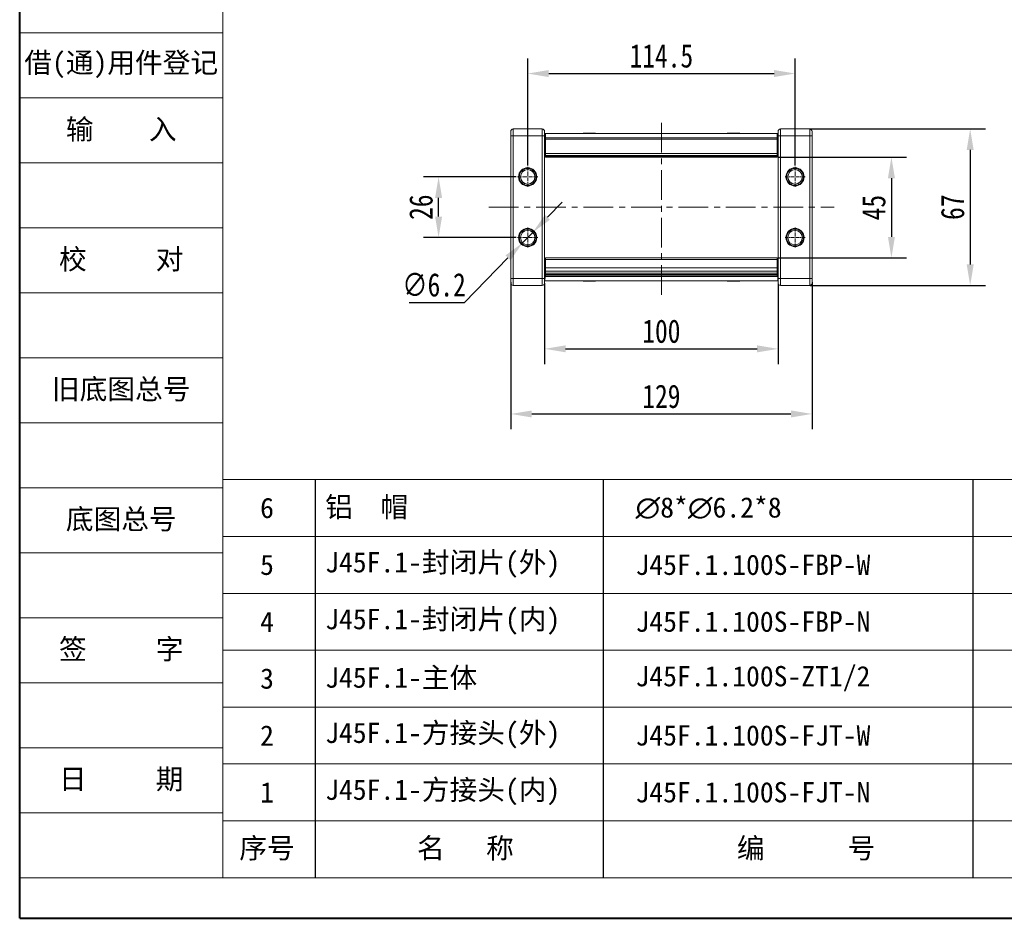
# Model space of a CAD drawing. Header units: millimetres. Extents: x 3059 to 4529, y 344 to 1377.
# Tile 1 of 42: x 3059 to 3480, y 344 to 729. Entities that reach past the tile are written whole.
import ezdxf

# ---------------------------------------------------------------- set-up
doc = ezdxf.new("R2010")
doc.units = ezdxf.units.MM
doc.linetypes.add('CENTER', pattern=[0.6, 0.375, -0.075, 0.075, -0.075])
doc.linetypes.add('CENTERX2', pattern=[20.32, 12.7, -2.54, 2.54, -2.54])
doc.layers.add('标注线', color=7, linetype='Continuous', lineweight=15)
doc.styles.get("Standard").update_dxf_attribs({"font": '仿宋_GB2312.ttf', "width": 0.8})
doc.styles.add('样式 3.5', font='仿宋_GB2312.ttf')
doc.styles.add('样式 6', font='仿宋_GB2312.ttf')
doc.dimstyles.new('ISO-45.1', dxfattribs={"dimtxt": 10, "dimasz": 9, "dimexe": 6.5, "dimexo": 0.625, "dimgap": 2.5, "dimtad": 1, "dimtoh": 1, "dimdsep": 46, "dimtxsty": 'Standard', "dimcen": 2.5, "dimadec": 0, "dimazin": 0, "dimtfac": 1, "dimtmove": 0, "dimatfit": 3, "dimfxl": 0, "dimarcsym": 0})
doc.dimstyles.new('副本 ISO-45.1', dxfattribs={"dimtxt": 10, "dimasz": 9, "dimexe": 6.5, "dimexo": 0.625, "dimgap": 2.5, "dimtad": 1, "dimdsep": 46, "dimtxsty": 'Standard', "dimcen": 2.5, "dimadec": 0, "dimazin": 0, "dimtfac": 1, "dimtmove": 0, "dimatfit": 3, "dimfxl": 0, "dimarcsym": 0})

# ---------------------------------------------------------------- blocks, each defined once
blk = doc.blocks.new('*D1997')
at = {"color": 0, "lineweight": -2}
for p, q in [((3276.23, 666.47), (3276.23, 712.3)), ((3390.73, 666.47), (3390.73, 712.3)), ((3285.23, 705.8), (3381.73, 705.8))]:
    blk.add_line(p, q, dxfattribs=at)
at = {"color": 0, "lineweight": 9}
for points in [[(3285.23, 707.3), (3285.23, 704.3), (3276.23, 705.8)], [(3381.73, 707.3), (3381.73, 704.3), (3390.73, 705.8)]]:
    blk.add_solid(points, dxfattribs=at)
at = {"layer": 'Defpoints', "color": 0, "lineweight": 9}
for p in [(3390.73, 705.8), (3276.23, 665.85), (3390.73, 665.85)]:
    blk.add_point(p, dxfattribs=at)
at = {"color": 0, "lineweight": 9, "insert": (3333.48, 713.3), "char_height": 10, "attachment_point": 5}
blk.add_mtext('114.5', dxfattribs=at)
blk = doc.blocks.new('*D2001')
at = {"color": 0, "lineweight": -2}
for p, q in [((3383.65, 669.94), (3438.48, 669.94)), ((3431.98, 660.94), (3431.98, 635.86)), ((3383.75, 626.86), (3438.48, 626.86))]:
    blk.add_line(p, q, dxfattribs=at)
at = {"color": 0, "lineweight": 9}
for points in [[(3430.48, 660.94), (3433.48, 660.94), (3431.98, 669.94)], [(3430.48, 635.86), (3433.48, 635.86), (3431.98, 626.86)]]:
    blk.add_solid(points, dxfattribs=at)
at = {"layer": 'Defpoints', "color": 0, "lineweight": 9}
for p in [(3383.03, 669.94), (3383.12, 626.86), (3431.98, 626.86)]:
    blk.add_point(p, dxfattribs=at)
at = {"color": 0, "lineweight": 9, "insert": (3424.48, 648.4), "char_height": 10, "attachment_point": 5, "rotation": 90}
blk.add_mtext('45', dxfattribs=at)
blk = doc.blocks.new('*D2002')
at = {"color": 0, "lineweight": -2}
for p, q in [((3397.17, 682.06), (3472.21, 682.06)), ((3465.71, 673.06), (3465.71, 624.06)), ((3397.17, 615.06), (3472.21, 615.06))]:
    blk.add_line(p, q, dxfattribs=at)
at = {"color": 0, "lineweight": 9}
for points in [[(3464.21, 673.06), (3467.21, 673.06), (3465.71, 682.06)], [(3464.21, 624.06), (3467.21, 624.06), (3465.71, 615.06)]]:
    blk.add_solid(points, dxfattribs=at)
at = {"layer": 'Defpoints', "color": 0, "lineweight": 9}
for p in [(3396.54, 682.06), (3396.54, 615.06), (3465.71, 615.06)]:
    blk.add_point(p, dxfattribs=at)
at = {"color": 0, "lineweight": 9, "insert": (3458.21, 648.56), "char_height": 10, "attachment_point": 5, "rotation": 90}
blk.add_mtext('67', dxfattribs=at)
blk = doc.blocks.new('*D2003')
at = {"color": 0, "lineweight": -2}
for p, q in [((3283.48, 616.03), (3283.48, 581.42)), ((3383.48, 615.77), (3383.48, 581.42)), ((3292.48, 587.92), (3374.48, 587.92))]:
    blk.add_line(p, q, dxfattribs=at)
at = {"color": 0, "lineweight": 9}
for points in [[(3292.48, 589.42), (3292.48, 586.42), (3283.48, 587.92)], [(3374.48, 589.42), (3374.48, 586.42), (3383.48, 587.92)]]:
    blk.add_solid(points, dxfattribs=at)
at = {"layer": 'Defpoints', "color": 0, "lineweight": 9}
for p in [(3283.48, 616.66), (3383.48, 616.4), (3383.48, 587.92)]:
    blk.add_point(p, dxfattribs=at)
at = {"color": 0, "lineweight": 9, "insert": (3333.48, 595.42), "char_height": 10, "attachment_point": 5}
blk.add_mtext('100', dxfattribs=at)
blk = doc.blocks.new('*D2004')
at = {"color": 0, "lineweight": -2}
for p, q in [((3268.98, 616.43), (3268.98, 553.54)), ((3397.98, 616.43), (3397.98, 553.54)), ((3277.98, 560.04), (3388.98, 560.04))]:
    blk.add_line(p, q, dxfattribs=at)
at = {"color": 0, "lineweight": 9}
for points in [[(3277.98, 561.54), (3277.98, 558.54), (3268.98, 560.04)], [(3388.98, 561.54), (3388.98, 558.54), (3397.98, 560.04)]]:
    blk.add_solid(points, dxfattribs=at)
at = {"layer": 'Defpoints', "color": 0, "lineweight": 9}
for p in [(3268.98, 617.06), (3397.98, 617.06), (3397.98, 560.04)]:
    blk.add_point(p, dxfattribs=at)
at = {"color": 0, "lineweight": 9, "insert": (3333.48, 567.54), "char_height": 10, "attachment_point": 5}
blk.add_mtext('129', dxfattribs=at)
blk = doc.blocks.new('*D2005')
at = {"color": 0, "lineweight": -2}
for p, q in [((3271.31, 661.56), (3231.58, 661.56)), ((3238.08, 644.56), (3238.08, 652.56)), ((3271.31, 635.56), (3231.58, 635.56))]:
    blk.add_line(p, q, dxfattribs=at)
at = {"color": 0, "lineweight": 9}
for points in [[(3236.58, 652.56), (3239.58, 652.56), (3238.08, 661.56)], [(3236.58, 644.56), (3239.58, 644.56), (3238.08, 635.56)]]:
    blk.add_solid(points, dxfattribs=at)
at = {"layer": 'Defpoints', "color": 0, "lineweight": 9}
for p in [(3238.08, 661.56), (3271.94, 661.56), (3271.94, 635.56)]:
    blk.add_point(p, dxfattribs=at)
at = {"color": 0, "lineweight": 9, "insert": (3230.58, 648.56), "char_height": 10, "attachment_point": 5, "rotation": 90}
blk.add_mtext('26', dxfattribs=at)
blk = doc.blocks.new('*D2022')
at = {"color": 0, "lineweight": -2}
for p, q in [((3284.66, 644.23), (3290.94, 650.68)), ((3278.39, 637.78), (3274.07, 633.33)), ((3249.2, 607.77), (3267.79, 626.88)), ((3225.5, 607.77), (3249.2, 607.77))]:
    blk.add_line(p, q, dxfattribs=at)
at = {"color": 0, "lineweight": 9}
for points in [[(3283.59, 645.28), (3285.74, 643.18), (3278.39, 637.78)], [(3266.72, 627.93), (3268.87, 625.84), (3274.07, 633.33)]]:
    blk.add_solid(points, dxfattribs=at)
at = {"layer": 'Defpoints', "color": 0, "lineweight": 9}
for p in [(3278.39, 637.78), (3274.07, 633.33)]:
    blk.add_point(p, dxfattribs=at)
at = {"color": 0, "lineweight": 9, "insert": (3236.1, 615.27), "char_height": 10, "attachment_point": 5}
blk.add_mtext('∅6.2', dxfattribs=at)

msp = doc.modelspace()

# ---------------------------------------------------------------- linework, layer by layer
at = {"color": 7, "lineweight": 40}
for q in [(3058.706, 1377.112), (4519.534, 344.099)]:
    msp.add_line((3058.706, 344.099), q, dxfattribs=at)
at = {"color": 7, "lineweight": 13}
for q in [(3145.66, 1359.722), (3876.074, 361.489)]:
    msp.add_line((3145.66, 361.489), q, dxfattribs=at)
at = {"color": 7, "lineweight": 15}
for p, q in [((3058.706, 723.218), (3145.66, 723.218)), ((3058.706, 695.393), (3145.66, 695.393)), ((3058.706, 667.567), (3145.66, 667.567)), ((3058.706, 639.742), (3145.66, 639.742)), ((3058.706, 611.917), (3145.66, 611.917)), ((3058.706, 584.092), (3145.66, 584.092)), ((3058.706, 556.266), (3145.66, 556.266)), ((3145.66, 531.919), (3722.983, 531.919)), ((3058.706, 528.441), (3145.66, 528.441)), ((3145.66, 507.572), (3722.983, 507.572)), ((3058.706, 500.616), (3145.66, 500.616)), ((3145.66, 483.225), (3722.983, 483.225)), ((3058.706, 472.79), (3145.66, 472.79)), ((3145.66, 458.878), (3722.983, 458.878)), ((3058.706, 444.965), (3145.66, 444.965)), ((3145.66, 434.531), (3722.983, 434.531)), ((3058.706, 417.14), (3145.66, 417.14)), ((3145.66, 410.184), (3722.983, 410.184)), ((3058.706, 389.315), (3145.66, 389.315)), ((3145.66, 385.836), (3876.074, 385.836)), ((3058.706, 361.489), (3145.66, 361.489))]:
    msp.add_line(p, q, dxfattribs=at)
at = {"color": 1, "linetype": 'CENTERX2', "lineweight": 13}
for p, q in [((3333.478, 611.048), (3333.478, 686.064)), ((3259.528, 648.556), (3407.427, 648.556))]:
    msp.add_line(p, q, dxfattribs=at)
at = {"color": 7, "linetype": 'Continuous', "lineweight": 15}
for p, q in [((3269.978, 679.056), (3268.978, 679.056)), ((3268.978, 679.056), (3268.978, 618.056)), ((3269.978, 682.056), (3269.978, 679.056)), ((3282.478, 682.056), (3269.978, 682.056)), ((3269.978, 618.056), (3269.978, 679.056)), ((3269.978, 679.056), (3282.478, 679.056)), ((3282.478, 682.056), (3282.478, 679.056)), ((3283.478, 679.056), (3282.478, 679.056)), ((3282.478, 679.056), (3282.478, 618.056)), ((3283.854, 680.056), (3283.478, 680.056)), ((3283.478, 679.056), (3283.478, 618.056)), ((3383.101, 680.056), (3283.854, 680.056)), ((3299.952, 680.056), (3299.952, 680.206)), ((3299.952, 680.206), (3301.081, 680.206)), ((3301.081, 680.206), (3301.081, 680.056)), ((3301.108, 680.206), (3301.081, 680.206)), ((3301.108, 680.056), (3301.108, 680.206)), ((3301.108, 680.206), (3301.464, 680.206)), ((3301.464, 680.056), (3301.464, 680.206)), ((3301.464, 680.206), (3302.705, 680.206)), ((3302.705, 680.206), (3302.705, 680.056)), ((3303.056, 680.206), (3302.705, 680.206)), ((3303.056, 680.056), (3303.056, 680.206)), ((3303.056, 680.206), (3305.112, 680.206)), ((3305.112, 680.206), (3305.112, 680.056)), ((3305.292, 680.206), (3305.112, 680.206)), ((3305.292, 680.056), (3305.292, 680.206)), ((3361.663, 680.206), (3361.663, 680.056)), ((3361.843, 680.206), (3361.663, 680.206)), ((3361.843, 680.056), (3361.843, 680.206)), ((3361.843, 680.206), (3363.899, 680.206)), ((3363.899, 680.206), (3363.899, 680.056)), ((3364.25, 680.206), (3363.899, 680.206)), ((3364.25, 680.056), (3364.25, 680.206)), ((3364.25, 680.206), (3365.491, 680.206)), ((3365.491, 680.056), (3365.491, 680.206)), ((3365.491, 680.206), (3365.847, 680.206)), ((3365.847, 680.206), (3365.847, 680.056)), ((3365.874, 680.206), (3365.847, 680.206)), ((3365.874, 680.056), (3365.874, 680.206)), ((3365.874, 680.206), (3367.003, 680.206)), ((3367.003, 680.056), (3367.003, 680.206)), ((3383.478, 680.056), (3383.101, 680.056)), ((3383.478, 679.056), (3384.478, 679.056)), ((3383.478, 618.056), (3383.478, 679.056)), ((3384.478, 679.056), (3384.478, 682.056)), ((3396.978, 682.056), (3384.478, 682.056)), ((3384.478, 679.056), (3396.978, 679.056)), ((3384.478, 618.056), (3384.478, 679.056)), ((3396.978, 679.056), (3396.978, 682.056)), ((3396.978, 679.056), (3397.978, 679.056)), ((3396.978, 679.056), (3396.978, 618.056)), ((3397.978, 618.056), (3397.978, 679.056)), ((3283.854, 678.056), (3283.478, 678.056)), ((3283.478, 677.056), (3283.882, 677.056)), ((3283.928, 678.265), (3383.028, 678.265)), ((3283.928, 677.753), (3283.928, 678.265)), ((3283.928, 677.753), (3383.028, 677.753)), ((3283.928, 677.753), (3283.928, 671.517)), ((3383.028, 678.265), (3383.028, 677.753)), ((3383.028, 671.517), (3383.028, 677.753)), ((3383.073, 677.056), (3383.478, 677.056)), ((3383.478, 678.056), (3383.101, 678.056)), ((3283.83, 672.556), (3283.478, 674.556)), ((3283.478, 674.056), (3283.566, 674.056)), ((3283.478, 673.056), (3283.742, 673.056)), ((3283.83, 672.556), (3283.478, 672.556)), ((3283.478, 671.056), (3283.928, 671.056)), ((3283.83, 672.556), (3283.928, 672.004)), ((3283.928, 672.556), (3283.83, 672.556)), ((3283.928, 671.517), (3383.028, 671.517)), ((3283.928, 671.517), (3283.928, 670.673)), ((3283.928, 670.673), (3383.028, 670.673)), ((3283.928, 670.673), (3283.928, 670.281)), ((3383.028, 672.004), (3383.125, 672.556)), ((3383.125, 672.556), (3383.028, 672.556)), ((3383.028, 670.673), (3383.028, 671.517)), ((3383.478, 671.056), (3383.028, 671.056)), ((3383.028, 670.281), (3383.028, 670.673)), ((3383.478, 674.556), (3383.125, 672.556)), ((3383.478, 672.556), (3383.125, 672.556)), ((3383.213, 673.056), (3383.478, 673.056)), ((3383.389, 674.056), (3383.478, 674.056)), ((3383.028, 670.281), (3283.928, 670.281)), ((3283.928, 670.281), (3283.928, 669.938)), ((3283.928, 669.938), (3383.028, 669.938)), ((3383.028, 669.938), (3383.028, 670.281)), ((3283.478, 626.056), (3283.622, 626.056)), ((3283.478, 624.556), (3283.519, 624.556)), ((3283.505, 624.056), (3283.478, 624.056)), ((3383.121, 626.856), (3283.834, 626.856)), ((3283.928, 626.714), (3283.928, 626.212)), ((3283.928, 626.212), (3383.028, 626.212)), ((3283.928, 626.212), (3283.928, 622.648)), ((3383.028, 626.212), (3383.028, 626.714)), ((3383.028, 622.648), (3383.028, 626.212)), ((3383.478, 626.056), (3383.334, 626.056)), ((3383.436, 624.556), (3383.478, 624.556)), ((3383.478, 624.056), (3383.451, 624.056)), ((3283.495, 623.056), (3283.478, 623.056)), ((3283.493, 622.645), (3283.478, 622.556)), ((3283.482, 620.056), (3283.478, 620.056)), ((3283.48, 619.533), (3283.497, 623.423)), ((3283.684, 623.33), (3283.665, 618.964)), ((3283.928, 623.33), (3283.684, 623.33)), ((3383.028, 622.648), (3283.928, 622.648)), ((3283.928, 622.648), (3283.928, 621.216)), ((3283.928, 621.216), (3283.928, 620.31)), ((3283.928, 621.216), (3383.028, 621.216)), ((3283.928, 620.31), (3383.028, 620.31)), ((3283.928, 619.746), (3283.928, 620.31)), ((3383.271, 623.33), (3383.028, 623.33)), ((3383.028, 621.216), (3383.028, 622.648)), ((3383.028, 620.31), (3383.028, 621.216)), ((3383.028, 620.31), (3383.028, 619.746)), ((3383.29, 618.964), (3383.271, 623.33)), ((3383.459, 623.423), (3383.476, 619.533)), ((3383.478, 623.056), (3383.46, 623.056)), ((3383.462, 622.645), (3383.478, 622.556)), ((3383.478, 620.056), (3383.473, 620.056)), ((3269.978, 618.056), (3268.978, 618.056)), ((3269.978, 618.056), (3269.978, 615.056)), ((3282.478, 618.056), (3269.978, 618.056)), ((3282.478, 618.056), (3282.478, 615.056)), ((3283.478, 618.056), (3282.478, 618.056)), ((3283.478, 617.056), (3383.478, 617.056)), ((3383.29, 618.964), (3283.665, 618.964)), ((3383.028, 619.746), (3283.928, 619.746)), ((3283.928, 619.746), (3283.928, 619.248)), ((3383.028, 619.248), (3283.928, 619.248)), ((3283.928, 619.248), (3283.928, 619.037)), ((3283.928, 619.037), (3383.028, 619.037)), ((3283.928, 619.037), (3283.928, 619.006)), ((3283.928, 619.006), (3383.028, 619.006)), ((3299.952, 617.056), (3299.952, 616.906)), ((3301.081, 616.906), (3299.952, 616.906)), ((3301.081, 617.056), (3301.081, 616.906)), ((3301.081, 616.906), (3301.108, 616.906)), ((3301.108, 616.906), (3301.108, 617.056)), ((3301.464, 616.906), (3301.108, 616.906)), ((3301.464, 617.056), (3301.464, 616.906)), ((3302.705, 616.906), (3301.464, 616.906)), ((3302.705, 617.056), (3302.705, 616.906)), ((3302.705, 616.906), (3303.056, 616.906)), ((3303.056, 616.906), (3303.056, 617.056)), ((3305.112, 616.906), (3303.056, 616.906)), ((3305.112, 617.056), (3305.112, 616.906)), ((3305.112, 616.906), (3305.292, 616.906)), ((3305.292, 616.906), (3305.292, 617.056)), ((3361.663, 617.056), (3361.663, 616.906)), ((3361.663, 616.906), (3361.843, 616.906)), ((3361.843, 616.906), (3361.843, 617.056)), ((3363.899, 616.906), (3361.843, 616.906)), ((3363.899, 617.056), (3363.899, 616.906)), ((3363.899, 616.906), (3364.25, 616.906)), ((3364.25, 616.906), (3364.25, 617.056)), ((3365.491, 616.906), (3364.25, 616.906)), ((3365.491, 617.056), (3365.491, 616.906)), ((3365.847, 616.906), (3365.491, 616.906)), ((3365.847, 617.056), (3365.847, 616.906)), ((3365.847, 616.906), (3365.874, 616.906)), ((3365.874, 616.906), (3365.874, 617.056)), ((3367.003, 616.906), (3365.874, 616.906)), ((3367.003, 617.056), (3367.003, 616.906)), ((3383.028, 619.248), (3383.028, 619.746)), ((3383.028, 619.037), (3383.028, 619.248)), ((3383.028, 619.006), (3383.028, 619.037)), ((3383.478, 618.056), (3384.478, 618.056)), ((3384.478, 615.056), (3384.478, 618.056)), ((3396.978, 618.056), (3384.478, 618.056)), ((3396.978, 615.056), (3396.978, 618.056)), ((3396.978, 618.056), (3397.978, 618.056)), ((3269.978, 615.056), (3282.478, 615.056)), ((3384.478, 615.056), (3396.978, 615.056))]:
    msp.add_line(p, q, dxfattribs=at)
at = {"color": 1, "linetype": 'CENTER', "lineweight": 9, "ltscale": 3.9624}
for p, q in [((3276.228, 657.266), (3276.228, 665.846)), ((3390.728, 657.266), (3390.728, 665.846)), ((3271.938, 661.556), (3280.518, 661.556)), ((3386.438, 661.556), (3395.018, 661.556)), ((3276.228, 631.266), (3276.228, 639.846)), ((3390.728, 631.266), (3390.728, 639.846)), ((3271.938, 635.556), (3280.518, 635.556)), ((3386.438, 635.556), (3395.018, 635.556))]:
    msp.add_line(p, q, dxfattribs=at)
at = {"color": 7}
for p, q in [((3185.26, 531.919), (3185.26, 361.489)), ((3308.499, 531.919), (3308.499, 361.489)), ((3467.03, 361.489), (3467.03, 531.919))]:
    msp.add_line(p, q, dxfattribs=at)
at = {"color": 7, "linetype": 'Continuous', "lineweight": 15}
for centre, radius in [((3276.228, 661.556), 3.9), ((3276.228, 661.556), 3.1), ((3390.728, 661.556), 3.9), ((3390.728, 661.556), 3.1), ((3276.228, 635.556), 3.9), ((3276.228, 635.556), 3.1), ((3390.728, 635.556), 3.9), ((3390.728, 635.556), 3.1)]:
    msp.add_circle(centre, radius, dxfattribs=at)
for centre, start, end in [((3269.978, 681.056), 90, 180), ((3282.478, 681.056), 0, 90), ((3384.478, 681.056), 90, 180), ((3396.978, 681.056), 0, 90), ((3269.978, 616.056), 180, 270), ((3282.478, 616.056), 270, 0), ((3384.478, 616.056), 180, 270), ((3396.978, 616.056), 270, 0)]:
    msp.add_arc(centre, 1, start, end, dxfattribs=at)
for centre, major_axis, ratio, start_param, end_param in [((3283.854, 677.256), (0, 2.8), 0.0280881, 5.08096, 6.2831853), ((3383.101, 677.256), (0, 2.8), 0.0280881, 0, 1.2022253), ((3283.854, 677.256), (0, 0.8), 0.0280881, 5.08096, 6.2831853), ((3283.949, 678.553), (0, 2.8), 0.0280881, 1.9393673, 2.8720752), ((3383.007, 678.553), (0, 2.8), 0.0280881, 3.4111101, 4.343818), ((3383.101, 677.256), (0, 0.8), 0.0280881, 0, 1.2022253), ((3283.834, 623.256), (0, 3.6), 0.0937783, 6.0016292, 7.8077197), ((3283.834, 623.256), (0, 1.6), 0.0937783, 5.6078432, 7.8077197), ((3383.121, 623.256), (0, 3.6), 0.0937783, 4.7586509, 6.5647414), ((3383.121, 623.256), (0, 1.6), 0.0937783, 4.7586509, 6.9585274), ((3283.433, 619.556), (0, 0.5), 0.0937783, 4.4104983, 4.666127), ((3283.478, 619.056), (0, 2), 0.0937783, 3.1415927, 4.666127), ((3383.478, 619.056), (0, 2), 0.0937783, 1.6170583, 3.1415927), ((3383.522, 619.556), (0, 0.5), 0.0937783, 1.6170583, 1.872687)]:
    msp.add_ellipse(centre, major_axis=major_axis, ratio=ratio, start_param=start_param, end_param=end_param, dxfattribs=at)
for points, knots in [([(3268.978, 681.056), (3268.978, 681.029), (3268.978, 680.988), (3268.978, 680.739), (3268.978, 680.48), (3268.978, 680.162), (3268.978, 679.696), (3268.978, 679.308), (3268.978, 679.056)], [0, 0, 0, 0, 0.23944295, 0.36980709, 0.50000008, 0.63036414, 0.76055705, 1, 1, 1, 1]), ([(3283.478, 681.056), (3283.478, 681.029), (3283.478, 680.988), (3283.478, 680.739), (3283.478, 680.48), (3283.478, 680.162), (3283.478, 679.696), (3283.478, 679.308), (3283.478, 679.056)], [0, 0, 0, 0, 0.2394429, 0.3696359, 0.4999999, 0.6301929, 0.7605571, 1, 1, 1, 1]), ([(3383.478, 679.056), (3383.478, 679.308), (3383.478, 679.696), (3383.478, 680.162), (3383.478, 680.48), (3383.478, 680.739), (3383.478, 680.988), (3383.478, 681.029), (3383.478, 681.056)], [0, 0, 0, 0, 0.2394429, 0.3696359, 0.4999999, 0.6301929, 0.7605571, 1, 1, 1, 1]), ([(3397.978, 679.056), (3397.978, 679.308), (3397.978, 679.696), (3397.978, 680.162), (3397.978, 680.48), (3397.978, 680.739), (3397.978, 680.988), (3397.978, 681.029), (3397.978, 681.056)], [0, 0, 0, 0, 0.2394429, 0.3698071, 0.5000001, 0.6303641, 0.7605571, 1, 1, 1, 1]), ([(3272.628, 661.556), (3272.676, 662.009), (3272.751, 662.708), (3273.199, 663.547), (3273.664, 664.119), (3274.237, 664.587), (3275.076, 665.021), (3276.228, 665.244), (3277.379, 665.021), (3278.218, 664.587), (3278.791, 664.119), (3279.256, 663.547), (3279.705, 662.708), (3279.779, 662.009), (3279.828, 661.556)], [0, 0, 0, 0, 0.1197215, 0.184837, 0.25, 0.3151155, 0.3802785, 0.5, 0.6197215, 0.684837, 0.75, 0.8151155, 0.8802785, 1, 1, 1, 1]), ([(3387.128, 661.556), (3387.176, 662.009), (3387.251, 662.708), (3387.699, 663.547), (3388.164, 664.119), (3388.737, 664.587), (3389.576, 665.021), (3390.728, 665.244), (3391.879, 665.021), (3392.718, 664.587), (3393.291, 664.119), (3393.756, 663.547), (3394.205, 662.708), (3394.279, 662.009), (3394.328, 661.556)], [0, 0, 0, 0, 0.1197215, 0.184837, 0.25, 0.3151155, 0.3802785, 0.5, 0.6197215, 0.684837, 0.75, 0.8151155, 0.8802785, 1, 1, 1, 1]), ([(3279.828, 661.556), (3279.779, 661.104), (3279.705, 660.405), (3279.256, 659.565), (3278.791, 658.993), (3278.218, 658.525), (3277.379, 658.091), (3276.228, 657.869), (3275.076, 658.091), (3274.237, 658.525), (3273.664, 658.993), (3273.199, 659.565), (3272.751, 660.404), (3272.676, 661.104), (3272.628, 661.556)], [0, 0, 0, 0, 0.1197215, 0.184837, 0.25, 0.3151155, 0.3802785, 0.5, 0.6197215, 0.684837, 0.75, 0.8151155, 0.8802785, 1, 1, 1, 1]), ([(3394.328, 661.556), (3394.279, 661.104), (3394.205, 660.405), (3393.756, 659.565), (3393.291, 658.993), (3392.718, 658.525), (3391.879, 658.091), (3390.728, 657.869), (3389.576, 658.091), (3388.737, 658.525), (3388.164, 658.993), (3387.699, 659.565), (3387.251, 660.404), (3387.176, 661.104), (3387.128, 661.556)], [0, 0, 0, 0, 0.1197215, 0.184837, 0.25, 0.3151155, 0.3802785, 0.5, 0.6197215, 0.684837, 0.75, 0.8151155, 0.8802785, 1, 1, 1, 1]), ([(3272.628, 635.556), (3272.676, 636.009), (3272.751, 636.708), (3273.199, 637.547), (3273.664, 638.119), (3274.237, 638.587), (3275.076, 639.021), (3276.228, 639.244), (3277.379, 639.021), (3278.218, 638.587), (3278.791, 638.119), (3279.256, 637.547), (3279.705, 636.708), (3279.779, 636.009), (3279.828, 635.556)], [0, 0, 0, 0, 0.1197215, 0.184837, 0.25, 0.3151155, 0.3802785, 0.5, 0.6197215, 0.684837, 0.75, 0.8151155, 0.8802785, 1, 1, 1, 1]), ([(3387.128, 635.556), (3387.176, 636.009), (3387.251, 636.708), (3387.699, 637.547), (3388.164, 638.119), (3388.737, 638.587), (3389.576, 639.021), (3390.728, 639.244), (3391.879, 639.021), (3392.718, 638.587), (3393.291, 638.119), (3393.756, 637.547), (3394.205, 636.708), (3394.279, 636.009), (3394.328, 635.556)], [0, 0, 0, 0, 0.1197215, 0.184837, 0.25, 0.3151155, 0.3802785, 0.5, 0.6197215, 0.684837, 0.75, 0.8151155, 0.8802785, 1, 1, 1, 1]), ([(3279.828, 635.556), (3279.779, 635.104), (3279.705, 634.405), (3279.256, 633.565), (3278.791, 632.993), (3278.218, 632.525), (3277.379, 632.091), (3276.228, 631.869), (3275.076, 632.091), (3274.237, 632.525), (3273.664, 632.993), (3273.199, 633.565), (3272.751, 634.404), (3272.676, 635.104), (3272.628, 635.556)], [0, 0, 0, 0, 0.1197215, 0.184837, 0.25, 0.3151155, 0.3802785, 0.5, 0.6197215, 0.684837, 0.75, 0.8151155, 0.8802785, 1, 1, 1, 1]), ([(3394.328, 635.556), (3394.279, 635.104), (3394.205, 634.405), (3393.756, 633.565), (3393.291, 632.993), (3392.718, 632.525), (3391.879, 632.091), (3390.728, 631.869), (3389.576, 632.091), (3388.737, 632.525), (3388.164, 632.993), (3387.699, 633.565), (3387.251, 634.404), (3387.176, 635.104), (3387.128, 635.556)], [0, 0, 0, 0, 0.1197215, 0.184837, 0.25, 0.3151155, 0.3802785, 0.5, 0.6197215, 0.684837, 0.75, 0.8151155, 0.8802785, 1, 1, 1, 1]), ([(3268.978, 618.056), (3268.978, 617.805), (3268.978, 617.416), (3268.978, 616.95), (3268.978, 616.632), (3268.978, 616.374), (3268.978, 616.125), (3268.978, 616.083), (3268.978, 616.056)], [0, 0, 0, 0, 0.2394429, 0.3698071, 0.5000001, 0.6303641, 0.7605571, 1, 1, 1, 1]), ([(3283.478, 618.056), (3283.478, 617.805), (3283.478, 617.416), (3283.478, 616.95), (3283.478, 616.632), (3283.478, 616.374), (3283.478, 616.125), (3283.478, 616.083), (3283.478, 616.056)], [0, 0, 0, 0, 0.2394429, 0.3696359, 0.4999999, 0.6301929, 0.7605571, 1, 1, 1, 1]), ([(3383.478, 616.056), (3383.478, 616.083), (3383.478, 616.125), (3383.478, 616.374), (3383.478, 616.632), (3383.478, 616.95), (3383.478, 617.416), (3383.478, 617.805), (3383.478, 618.056)], [0, 0, 0, 0, 0.23944295, 0.36963586, 0.49999992, 0.63019291, 0.76055705, 1, 1, 1, 1]), ([(3397.978, 616.056), (3397.978, 616.083), (3397.978, 616.125), (3397.978, 616.374), (3397.978, 616.632), (3397.978, 616.95), (3397.978, 617.416), (3397.978, 617.805), (3397.978, 618.056)], [0, 0, 0, 0, 0.23944295, 0.36980709, 0.50000008, 0.63036414, 0.76055705, 1, 1, 1, 1])]:
    msp.add_open_spline(points, degree=3, knots=knots, dxfattribs=at)

# ---------------------------------------------------------------- texts
at = {"color": 7, "linetype": 'CENTER', "lineweight": 18, "char_height": 8.6954, "width": 86.95403, "attachment_point": 5, "style": '样式 3.5'}
for s, insert in [('{\\fSimSun|b0|i0|c134|p2;借}({\\fSimSun|b0|i0|c134|p2;通}){\\fSimSun|b0|i0|c134|p2;用件登记}', (3102.183, 709.305)), ('\\f宋体|b0|i0|c134|p2;校     对', (3102.183, 625.83)), ('\\f宋体|b0|i0|c134|p2;旧底图总号', (3102.183, 570.179)), ('\\f宋体|b0|i0|c134|p2;底图总号', (3102.183, 514.528)), ('\\f宋体|b0|i0|c134|p2;签     字', (3102.183, 458.878)), ('\\f宋体|b0|i0|c134|p2;日     期', (3102.183, 403.227))]:
    msp.add_mtext(s, dxfattribs=dict(at, insert=insert))
at = {"color": 7, "lineweight": 18, "insert": (3102.183, 681.48), "char_height": 8.6954, "width": 86.95403, "attachment_point": 5, "style": '样式 3.5'}
msp.add_mtext('{\\fSimSun|b0|i0|c134|p2;输    入}', dxfattribs=at)
at = {"layer": '标注线', "color": 7, "lineweight": 18, "char_height": 6.26069, "style": '样式 6'}
for s, insert, width, attachment_point in [('{\\H1.389x;6}', (3164.606, 519.746), 41.73793, 5), ('{\\H1.389x;铝  帽}', (3189.514, 519.746), 156.50043, 4), ('{\\fISOCPEUR|b0|i0|c0|p34;\\H1.389x;∅\\fFangSong_GB2312|b0|i0|c134|p49;8*\\fISOCPEUR|b0|i0|c0|p34;∅\\fFangSong_GB2312|b0|i0|c134|p49;6.2*8}', (3322.405, 519.746), 120.34268, 4), ('{\\H1.389x;5}', (3164.606, 495.399), 41.73793, 5), ('{\\H1.389x;J45F.1-封闭片(外)}', (3189.514, 495.399), 156.50043, 4), ('{\\H1.389x;J45F.1.100S-FBP-W}', (3322.405, 495.399), 120.34268, 4), ('{\\H1.389x;J45F.1-封闭片(内)}', (3189.514, 471.051), 156.50043, 4), ('{\\H1.389x;4}', (3164.606, 471.051), 41.73793, 5), ('{\\H1.389x;J45F.1.100S-FBP-N}', (3322.405, 471.051), 120.34268, 4), ('{\\H1.389x;3}', (3164.606, 446.704), 41.73793, 5), ('{\\H1.389x;J45F.1-主体}', (3189.514, 446.704), 120.44766, 4), ('{\\H1.389x;J45F.1.100S-ZT1/2}', (3322.405, 446.704), 120.34268, 4), ('{\\H1.389x;2}', (3164.606, 422.357), 41.73793, 5), ('{\\H1.389x;J45F.1-方接头(外)}', (3189.514, 422.357), 156.50043, 4), ('{\\H1.389x;J45F.1.100S-FJT-W}', (3322.405, 422.357), 120.34268, 4), ('{\\H1.389x;1}', (3164.606, 398.01), 41.73793, 5), ('{\\H1.389x;J45F.1-方接头(内)}', (3189.514, 398.01), 148.44796, 4), ('{\\H1.389x;J45F.1.100S-FJT-N}', (3322.405, 398.01), 120.34268, 4), ('{\\H1.389x;序号}', (3164.606, 373.663), 41.73793, 5), ('{\\H1.389x;名   称}', (3249.563, 373.663), 83.26718, 5), ('{\\H1.389x;编      号}', (3395.436, 373.663), 120.34268, 5)]:
    msp.add_mtext(s, dxfattribs=dict(at, insert=insert, width=width, attachment_point=attachment_point))

# ---------------------------------------------------------------- dimensions: what is measured, and where the dimension line sits
at = {"color": 5, "lineweight": 9}
for base, p1, p2, picture, middle in [((3390.728, 705.803), (3276.228, 665.846), (3390.728, 665.846), '*D1997', (3333.478, 713.303)), ((3397.978, 560.039), (3268.978, 617.056), (3397.978, 617.056), '*D2004', (3333.478, 567.539)), ((3383.478, 587.919), (3283.478, 616.658), (3383.478, 616.396), '*D2003', (3333.478, 595.419))]:
    dim = msp.add_linear_dim(base=base, p1=p1, p2=p2, dimstyle='副本 ISO-45.1', dxfattribs=at)
    dim.commit()
    dim.dimension.update_dxf_attribs({"geometry": picture, "text_midpoint": middle})
for base, p1, p2, picture, middle in [((3465.706, 615.056), (3396.542, 682.056), (3396.542, 615.056), '*D2002', (3458.206, 648.556)), ((3238.085, 661.556), (3271.938, 635.556), (3271.938, 661.556), '*D2005', (3230.585, 648.556))]:
    dim = msp.add_linear_dim(base=base, p1=p1, p2=p2, angle=90, dimstyle='副本 ISO-45.1', dxfattribs=at)
    dim.commit()
    dim.dimension.update_dxf_attribs({"geometry": picture, "text_midpoint": middle})
dim = msp.add_linear_dim(base=(3431.978, 626.856), p1=(3383.028, 669.938), p2=(3383.121, 626.856), angle=90, text='45', dimstyle='副本 ISO-45.1', dxfattribs=at)
dim.commit()
dim.dimension.update_dxf_attribs({"geometry": '*D2001', "text_midpoint": (3424.478, 648.397)})
dim = msp.add_diameter_dim_2p(p1=(3278.389, 637.778), p2=(3274.066, 633.334), dimstyle='ISO-45.1', dxfattribs=at)
dim.commit()
dim.dimension.update_dxf_attribs({"geometry": '*D2022', "text_midpoint": (3236.1, 607.769), "dimtype": 163})

doc.saveas('drawing.dxf')
